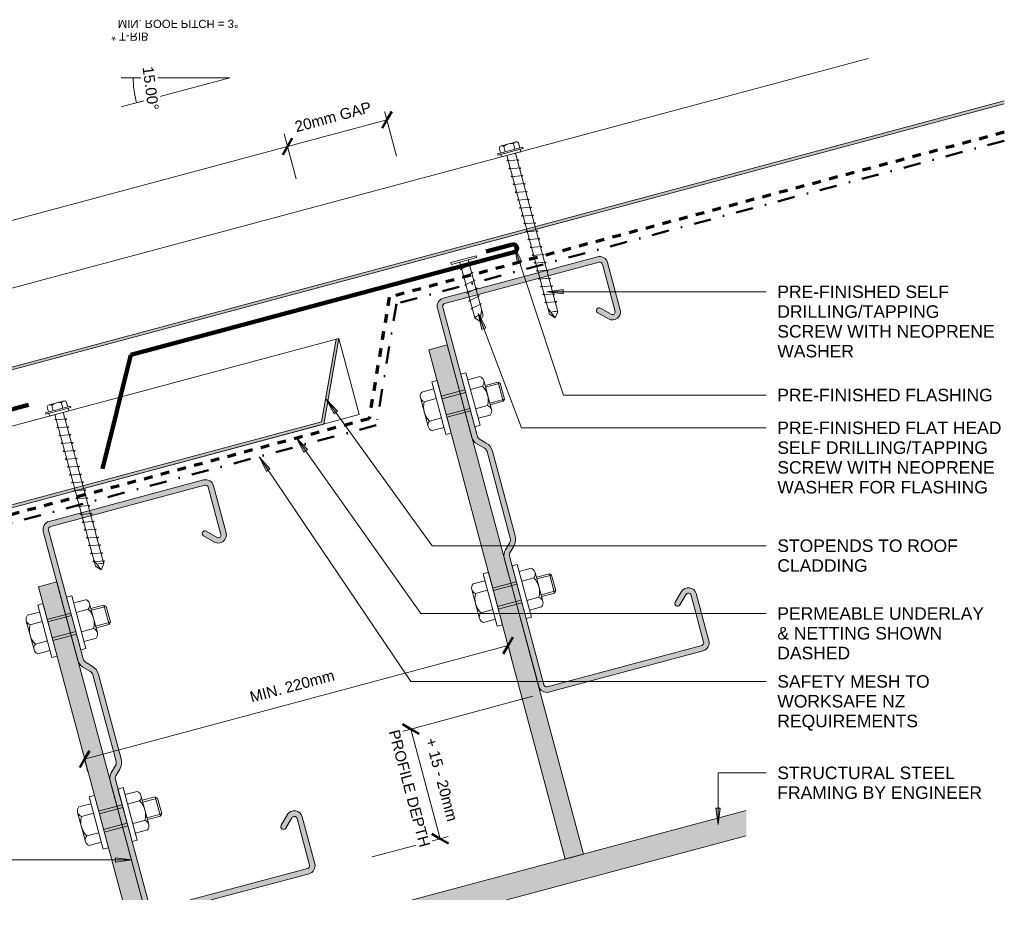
# Model space of a CAD drawing. Header units: millimetres. Extents: x 4857 to 5427, y 2709 to 3039.
# Tile 2 of 2: x 5065 to 5427, y 2709 to 3039. Entities that reach past the tile are written whole.
import ezdxf

# ---------------------------------------------------------------- set-up
doc = ezdxf.new("R2010")
doc.units = ezdxf.units.MM
doc.linetypes.add('Dash', pattern=[6.35, 3.175, -3.175])
doc.linetypes.add('Dash dot', pattern=[15.875, 6.35, -4.7625, 0, -4.7625])
for name, color, linetype, lineweight in [('A-ANNO-DIMS', 211, 'Continuous', 9), ('A-ANNO-DIMS-2', 211, 'Continuous', 9), ('A-DETL', 90, 'Continuous', 13), ('A-DETL-GENF', 92, 'Continuous', 13), ('A-DETL-THIN', 151, 'Continuous', 13), ('G-ANNO-TEXT', 231, 'Continuous', 9)]:
    doc.layers.add(name, color=color, linetype=linetype, lineweight=lineweight)
doc.layers.add('G-IMPT', color=8, linetype='Continuous')
doc.styles.add('Arial', font='arial.ttf', dxfattribs={"height": 2.98966})
doc.styles.add('Arial_1', font='arial.ttf', dxfattribs={"height": 4.6})
doc.styles.add('Arial_2', font='arial.ttf', dxfattribs={"height": 4})
doc.dimstyles.new('Diagonal', dxfattribs={"dimscale": 304.8, "dimtxt": 4.081038, "dimasz": 0.016404, "dimexe": 0.015748, "dimexo": 0.009843, "dimgap": 0.009843, "dimtad": 1, "dimdec": 0, "dimzin": 0, "dimdsep": 46, "dimtxsty": 'Arial_2', "dimblk1": 'OBLIQUE', "dimblk2": 'OBLIQUE', "dimsah": 1, "dimcen": 0.09, "dimazin": 0, "dimtfac": 1, "dimtdec": 4, "dimtix": 1, "dimtmove": 0, "dimatfit": 3, "dimfxl": 1, "dimtvp": 1, "dimtfill": 1, "dimtolj": 1, "dimtzin": 0, "dimarcsym": 2})
doc.dimstyles.new('Diagonal_-Pitch', dxfattribs={"dimscale": 304.8, "dimtxt": 4.081038, "dimasz": 0, "dimexe": 0.006562, "dimexo": 0.009843, "dimgap": 0.009843, "dimtad": 1, "dimdec": 0, "dimzin": 0, "dimdsep": 46, "dimtxsty": 'Arial_2', "dimblk1": 'NONE', "dimblk2": 'NONE', "dimsah": 1, "dimcen": 0.09, "dimazin": 0, "dimtfac": 1, "dimtdec": 4, "dimtix": 1, "dimtmove": 0, "dimatfit": 3, "dimfxl": 1, "dimtvp": 1, "dimtfill": 1, "dimtolj": 1, "dimtzin": 0, "dimarcsym": 2})

# ---------------------------------------------------------------- blocks, each defined once
blk = doc.blocks.new('11 Roof Step C - T-Rib-4992823-D CR 14 ROOF STEP')
at = {"layer": 'A-DETL-GENF'}
for points in [[(-253.08, -55.41), (-234.53, -39.85), (235.82, 86.18), (235.82, 87.22), (-235, -38.94), (-253.36, -54.35)], [(-334.18, -117.28), (-14.63, -31.65), (-9.07, -0.14), (-10.14, -0.43), (-15.5, -30.85), (-334.18, -116.24), (-334.18, -116.84)]]:
    blk.add_hatch(color=256, dxfattribs=at).paths.add_polyline_path(points)
for p, q in [((-263.23, -17.52), (185.77, 102.79)), ((235.82, 87.22), (-235, -38.94)), ((-234.53, -39.85), (235.82, 86.18)), ((-234.53, -39.85), (81.88, 44.93)), ((-334.18, -87.26), (-9.07, -0.14)), ((-10.14, -0.43), (-15.5, -30.85)), ((-14.63, -31.65), (-9.07, -0.14)), ((-9.07, -0.14), (-10.14, -0.43)), ((-9.07, -0.14), (-1.56, -28.15)), ((-263.23, -17.52), (-253.08, -55.41)), ((-334.18, -117.28), (-1.56, -28.15)), ((-15.5, -30.85), (-334.18, -116.24)), ((-334.18, -117.28), (-14.63, -31.65)), ((-235, -38.94), (-253.36, -54.35)), ((-253.08, -55.41), (-234.53, -39.85)), ((-253.08, -55.41), (-234.53, -39.85)), ((-253.36, -54.35), (-253.08, -55.41))]:
    blk.add_line(p, q, dxfattribs=at)
at = {"layer": 'A-DETL-GENF', "lineweight": 100}
for p, q in [((54.81, 34.47), (45.15, 31.88)), ((-85.66, -6.16), (55.81, 31.74)), ((-85.66, -6.16), (-96.13, -48.14)), ((-186.59, -33.22), (-146.37, -22.44)), ((-146.37, -22.44), (-137.81, -28.43)), ((-137.81, -28.43), (-123.33, -24.55)), ((-186.59, -33.22), (-191.01, -42.68)), ((-205.5, -46.56), (-191.01, -42.68)), ((-205.5, -46.56), (-213.87, -80.13))]:
    blk.add_line(p, q, dxfattribs=at)
blk.add_arc((55.06, 33.02), 1.48, 300.3823, 99.7777, dxfattribs=at)
blk = doc.blocks.new('Metalcraft MSS Purlin-150x65 - Metalcraft MSS Purlin-150x65-4992830-D CR 14 ROOF STEP')
at = {"layer": 'A-DETL-GENF'}
blk.add_hatch(color=256, dxfattribs=at).paths.add_polyline_path([(2.22, 0.1), (3, 0), (61.85, 0), (62.62, 0.1), (63.35, 0.4), (63.97, 0.88), (64.45, 1.5), (64.75, 2.22), (64.85, 3), (64.85, 20.94), (64.75, 21.71), (64.41, 22.48), (63.98, 23.05), (63.37, 23.52), (62.66, 23.82), (61.89, 23.93), (61.12, 23.84), (60.4, 23.56), (59.78, 23.1), (56.56, 19.88), (56.4, 19.67), (56.3, 19.43), (56.27, 19.17), (56.3, 18.91), (56.4, 18.67), (56.56, 18.46), (56.77, 18.31), (57.01, 18.21), (57.27, 18.17), (57.53, 18.21), (57.77, 18.31), (57.97, 18.46), (61.04, 21.53), (61.26, 21.7), (61.52, 21.81), (61.79, 21.84), (62.11, 21.79), (62.32, 21.7), (62.54, 21.53), (62.71, 21.31), (62.81, 21.06), (62.85, 20.79), (62.85, 2.99), (62.81, 2.74), (62.71, 2.5), (62.56, 2.29), (62.35, 2.13), (62.11, 2.03), (61.85, 2), (2.99, 2), (2.74, 2.03), (2.5, 2.13), (2.29, 2.29), (2.13, 2.5), (2.03, 2.74), (2, 2.99), (2, 52), (2.06, 52.43), (2.22, 52.83), (2.61, 53.31), (4.53, 55.22), (5.32, 56.25), (5.82, 57.46), (5.99, 58.75), (5.99, 90.92), (5.82, 92.21), (5.32, 93.42), (4.53, 94.45), (2.69, 96.3), (2.31, 96.78), (2.08, 97.34), (2, 97.95), (2, 146.91), (2.06, 147.25), (2.15, 147.45), (2.32, 147.68), (2.55, 147.85), (2.81, 147.96), (3.09, 148), (61.85, 148), (62.11, 147.97), (62.35, 147.87), (62.56, 147.71), (62.71, 147.5), (62.81, 147.26), (62.85, 146.89), (62.85, 128.98), (62.82, 128.73), (62.7, 128.48), (62.57, 128.3), (62.37, 128.15), (62.14, 128.05), (61.89, 128.02), (61.63, 128.06), (61.41, 128.15), (61.21, 128.3), (57.97, 131.54), (57.77, 131.69), (57.53, 131.79), (57.27, 131.83), (56.96, 131.78), (56.77, 131.69), (56.56, 131.54), (56.4, 131.33), (56.3, 131.09), (56.27, 130.83), (56.3, 130.57), (56.4, 130.33), (56.56, 130.12), (59.78, 126.9), (60.4, 126.44), (61.13, 126.16), (61.89, 126.07), (62.66, 126.18), (63.37, 126.48), (63.98, 126.95), (64.46, 127.59), (64.75, 128.29), (64.85, 129.07), (64.85, 147), (64.75, 147.78), (64.45, 148.5), (63.97, 149.12), (63.35, 149.6), (62.62, 149.9), (61.85, 150), (2.94, 149.99), (2.22, 149.9), (1.5, 149.6), (0.88, 149.12), (0.4, 148.5), (0.1, 147.78), (0, 147), (0, 97.81), (0.14, 96.77), (0.53, 95.81), (1.17, 94.98), (3.41, 92.75), (3.72, 92.33), (3.92, 91.85), (3.99, 91.34), (3.99, 58.34), (3.92, 57.82), (3.72, 57.34), (3.29, 56.81), (1.17, 54.69), (0.53, 53.86), (0.14, 52.9), (0, 51.87), (0, 3), (0.1, 2.22), (0.4, 1.5), (0.88, 0.88), (1.56, 0.38), (1.98, 0.2)])
for p, q in [((61.85, 150), (3, 150)), ((0, 147), (0, 97.81)), ((2, 97.95), (2, 146.91)), ((3.09, 148), (61.85, 148)), ((62.85, 147.01), (62.85, 128.98)), ((64.85, 129.06), (64.85, 147)), ((61.21, 128.3), (57.97, 131.54)), ((56.56, 130.12), (59.78, 126.9)), ((1.17, 94.98), (3.41, 92.75)), ((4.53, 94.45), (2.69, 96.3)), ((3.99, 91.34), (3.99, 58.34)), ((5.99, 58.75), (5.99, 90.92)), ((3.41, 56.93), (1.17, 54.69)), ((2.49, 53.18), (4.53, 55.22)), ((0, 51.87), (0, 3)), ((2, 2.99), (2, 52)), ((59.78, 23.1), (56.56, 19.88)), ((57.97, 18.46), (61.04, 21.53)), ((62.85, 20.79), (62.85, 2.99)), ((64.85, 3), (64.85, 20.94)), ((61.85, 2), (2.99, 2)), ((3, 0), (61.85, 0))]:
    blk.add_line(p, q, dxfattribs=at)
for centre, radius, start, end in [((3, 147), 3, 90, 180), ((61.85, 147), 3, 360, 90), ((3.09, 146.91), 1.09, 90, 180), ((61.85, 147.01), 0.993, 0, 90), ((57.27, 130.83), 1, 45, 225), ((61.85, 129.06), 2.99, 226.0338, 0), ((61.89, 128.98), 0.959, 225, 0), ((4.34, 97.95), 2.34, 180, 225), ((3.99, 97.81), 3.99, 180, 225), ((1, 90.92), 4.99, 360, 45), ((2, 91.34), 1.99, 0, 45), ((2, 58.34), 1.99, 315, 360), ((1, 58.75), 4.99, 315, 360), ((3.99, 51.87), 3.99, 135, 180), ((3.67, 52), 1.67, 135, 180), ((61.85, 20.94), 2.99, 360, 133.9662), ((61.79, 20.79), 1.06, 0, 135), ((57.27, 19.17), 1, 135, 315), ((3, 3), 3, 180, 270), ((2.99, 2.99), 0.993, 180, 270), ((61.85, 3), 3, 270, 360), ((61.85, 2.99), 0.993, 270, 0)]:
    blk.add_arc(centre, radius, start, end, dxfattribs=at)
blk = doc.blocks.new('Metalcraft MSS Purlin-150x65 - Metalcraft MSS Purlin-150x65-V1-D CR 14 ROOF STEP')
at = {"layer": 'A-DETL-GENF'}
h = blk.add_hatch(color=256, dxfattribs=at)
h.paths.add_polyline_path([(0, 6.6), (2, 6.06), (2, 52), (2.06, 52.43), (2.22, 52.83), (2.61, 53.31), (4.53, 55.22), (5.32, 56.25), (5.82, 57.46), (5.99, 58.75), (5.99, 90.92), (5.82, 92.21), (5.32, 93.42), (4.53, 94.45), (2.69, 96.3), (2.31, 96.78), (2.08, 97.34), (2, 97.95), (2, 146.91), (2.06, 147.25), (2.15, 147.45), (2.32, 147.68), (2.55, 147.85), (2.81, 147.96), (3.09, 148), (61.85, 148), (62.11, 147.97), (62.35, 147.87), (62.56, 147.71), (62.71, 147.5), (62.81, 147.26), (62.85, 146.89), (62.85, 128.98), (62.82, 128.73), (62.7, 128.48), (62.57, 128.3), (62.37, 128.15), (62.14, 128.05), (61.89, 128.02), (61.63, 128.06), (61.41, 128.15), (61.21, 128.3), (57.97, 131.54), (57.77, 131.69), (57.53, 131.79), (57.27, 131.83), (56.96, 131.78), (56.77, 131.69), (56.56, 131.54), (56.4, 131.33), (56.3, 131.09), (56.27, 130.83), (56.3, 130.57), (56.4, 130.33), (56.56, 130.12), (59.78, 126.9), (60.4, 126.44), (61.13, 126.16), (61.89, 126.07), (62.66, 126.18), (63.37, 126.48), (63.98, 126.95), (64.46, 127.59), (64.75, 128.29), (64.85, 129.07), (64.85, 147), (64.75, 147.78), (64.45, 148.5), (63.97, 149.12), (63.35, 149.6), (62.62, 149.9), (61.85, 150), (2.94, 149.99), (2.22, 149.9), (1.5, 149.6), (0.88, 149.12), (0.4, 148.5), (0.1, 147.78), (0, 147), (0, 97.81), (0.14, 96.77), (0.53, 95.81), (1.17, 94.98), (3.41, 92.75), (3.72, 92.33), (3.92, 91.85), (3.99, 91.34), (3.99, 58.34), (3.92, 57.82), (3.72, 57.34), (3.29, 56.81), (1.17, 54.69), (0.53, 53.86), (0.14, 52.9), (0, 51.87), (0, 33.18)])
h.paths.add_polyline_path([(22.19, 0.65), (24.62, 0), (61.85, 0), (62.62, 0.1), (63.35, 0.4), (63.97, 0.88), (64.45, 1.5), (64.75, 2.22), (64.85, 3), (64.85, 20.94), (64.75, 21.71), (64.41, 22.48), (63.98, 23.05), (63.37, 23.52), (62.66, 23.82), (61.86, 23.93), (61.12, 23.84), (60.4, 23.56), (59.78, 23.1), (56.56, 19.88), (56.4, 19.67), (56.3, 19.43), (56.27, 19.17), (56.3, 18.91), (56.4, 18.67), (56.56, 18.46), (56.77, 18.31), (57.01, 18.21), (57.27, 18.17), (57.53, 18.21), (57.77, 18.31), (57.97, 18.46), (61.04, 21.53), (61.26, 21.7), (61.52, 21.81), (61.79, 21.84), (62.11, 21.79), (62.32, 21.7), (62.54, 21.53), (62.71, 21.31), (62.81, 21.06), (62.85, 20.79), (62.85, 2.99), (62.81, 2.74), (62.71, 2.5), (62.56, 2.29), (62.35, 2.13), (62.11, 2.03), (61.85, 2), (17.16, 2)])
for p, q in [((61.85, 150), (3, 150)), ((0, 147), (0, 97.81)), ((2, 97.95), (2, 146.91)), ((3.09, 148), (61.85, 148)), ((62.85, 147.01), (62.85, 128.98)), ((64.85, 129.06), (64.85, 147)), ((61.21, 128.3), (57.97, 131.54)), ((56.56, 130.12), (59.78, 126.9)), ((1.17, 94.98), (3.41, 92.75)), ((4.53, 94.45), (2.69, 96.3)), ((3.99, 91.34), (3.99, 58.34)), ((5.99, 58.75), (5.99, 90.92)), ((3.41, 56.93), (1.17, 54.69)), ((2.49, 53.18), (4.53, 55.22)), ((0, 51.87), (0, 6.6)), ((2, 6.06), (2, 52)), ((59.78, 23.1), (56.56, 19.88)), ((57.97, 18.46), (61.04, 21.53)), ((62.85, 20.79), (62.85, 2.99)), ((64.85, 3), (64.85, 20.94)), ((61.85, 2), (17.16, 2)), ((24.62, 0), (61.85, 0))]:
    blk.add_line(p, q, dxfattribs=at)
for centre, radius, start, end in [((3, 147), 3, 90, 180), ((61.85, 147), 3, 360, 90), ((3.09, 146.91), 1.09, 90, 180), ((61.85, 147.01), 0.993, 0, 90), ((57.27, 130.83), 1, 45, 225), ((61.85, 129.06), 2.99, 226.0338, 0), ((61.89, 128.98), 0.959, 225, 0), ((4.34, 97.95), 2.34, 180, 225), ((3.99, 97.81), 3.99, 180, 225), ((1, 90.92), 4.99, 360, 45), ((2, 91.34), 1.99, 0, 45), ((2, 58.34), 1.99, 315, 360), ((1, 58.75), 4.99, 315, 360), ((3.99, 51.87), 3.99, 135, 180), ((3.67, 52), 1.67, 135, 180), ((61.85, 20.94), 2.99, 360, 133.9662), ((61.79, 20.79), 1.06, 0, 135), ((57.27, 19.17), 1, 135, 315), ((61.85, 3), 3, 270, 360), ((61.85, 2.99), 0.993, 270, 0)]:
    blk.add_arc(centre, radius, start, end, dxfattribs=at)
blk = doc.blocks.new('Screw4 - Screw 2-5024056-D CR 14 ROOF STEP')
at = {"layer": 'A-DETL-GENF'}
for p, q in [((-1.6, 60.4), (0, 62.3)), ((1.6, 60.4), (0, 62.3)), ((0, 62.3), (1.6, 58.34)), ((-1.6, 0), (-1.6, 60.4)), ((1.6, 60.4), (1.6, 0)), ((-2.17, 56.67), (-1.6, 57)), ((2.17, 55.91), (-2.17, 56.67)), ((1.6, 55.58), (2.17, 55.91)), ((-2.17, 53.67), (-1.6, 54)), ((2.17, 52.91), (-2.17, 53.67)), ((-2.17, 50.67), (-1.6, 51)), ((1.6, 52.58), (2.17, 52.91)), ((2.17, 49.91), (-2.17, 50.67)), ((-2.17, 47.67), (-1.6, 48)), ((2.17, 46.91), (-2.17, 47.67)), ((1.6, 49.58), (2.17, 49.91)), ((-2.17, 44.67), (-1.6, 45)), ((2.17, 43.91), (-2.17, 44.67)), ((1.6, 46.58), (2.17, 46.91)), ((1.6, 43.58), (2.17, 43.91)), ((-2.17, 41.67), (-1.6, 42)), ((2.17, 40.91), (-2.17, 41.67)), ((1.6, 40.58), (2.17, 40.91)), ((-2.17, 38.67), (-1.6, 39)), ((2.17, 37.91), (-2.17, 38.67)), ((1.6, 37.58), (2.17, 37.91)), ((-2.17, 35.67), (-1.6, 36)), ((2.17, 34.91), (-2.17, 35.67)), ((-2.17, 32.67), (-1.6, 33)), ((2.17, 31.91), (-2.17, 32.67)), ((1.6, 34.58), (2.17, 34.91)), ((-2.17, 29.67), (-1.6, 30)), ((2.17, 28.91), (-2.17, 29.67)), ((1.6, 31.58), (2.17, 31.91)), ((-2.17, 26.67), (-1.6, 27)), ((2.17, 25.91), (-2.17, 26.67)), ((1.6, 28.58), (2.17, 28.91)), ((1.6, 25.58), (2.17, 25.91)), ((-2.17, 23.67), (-1.6, 24)), ((2.17, 22.91), (-2.17, 23.67)), ((1.6, 22.58), (2.17, 22.91)), ((-2.17, 20.67), (-1.6, 21)), ((2.17, 19.91), (-2.17, 20.67)), ((1.6, 19.58), (2.17, 19.91)), ((-2.17, 17.67), (-1.6, 18)), ((2.17, 16.91), (-2.17, 17.67)), ((-2.17, 14.67), (-1.6, 15)), ((2.17, 13.91), (-2.17, 14.67)), ((1.6, 16.58), (2.17, 16.91)), ((-2.17, 11.67), (-1.6, 12)), ((2.17, 10.91), (-2.17, 11.67)), ((1.6, 13.58), (2.17, 13.91)), ((1.6, 10.58), (2.17, 10.91)), ((-2.17, 8.67), (-1.6, 9)), ((2.17, 7.91), (-2.17, 8.67)), ((1.6, 7.58), (2.17, 7.91)), ((-2.17, 5.67), (-1.6, 6)), ((2.17, 4.91), (-2.17, 5.67)), ((1.6, 4.58), (2.17, 4.91)), ((-3.67, 0), (3.67, 0)), ((-3.67, -1), (-3.67, 0)), ((-2.17, 2.67), (-1.6, 3)), ((2.17, 1.91), (-2.17, 2.67)), ((1.6, 1.58), (2.17, 1.91)), ((-4.79, -1.5), (-4.79, -1)), ((4.79, -1), (-4.79, -1)), ((4.79, -1.5), (-4.79, -1.5)), ((-3.67, -1.5), (-3.67, -3.47)), ((-1.85, -1.5), (-1.85, -3.47)), ((1.85, -1.5), (1.85, -3.47)), ((3.67, 0), (3.67, -1)), ((3.67, -1.5), (3.67, -3.47)), ((4.79, -1), (4.79, -1.5)), ((-2.76, -3.97), (2.76, -3.97))]:
    blk.add_line(p, q, dxfattribs=at)
for centre, radius, start, end in [((0.08, 63.02), 3.11, 237.5025, 285.6941), ((-2.76, -2.9), 1.08, 212.3801, 327.6199), ((0, -0.31), 3.67, 239.7274, 300.2726), ((2.76, -2.9), 1.08, 212.3801, 327.6199)]:
    blk.add_arc(centre, radius, start, end, dxfattribs=at)
blk = doc.blocks.new('Wafer Tek4 - Wafer Tek 2-5025992-D CR 14 ROOF STEP')
at = {"layer": 'A-DETL-GENF'}
for p, q in [((4.79, 0.74), (-4.79, 0.74)), ((-4.79, 0.74), (-4.79, 0)), ((-4.79, 0), (4.79, 0)), ((-1.6, 0), (-1.6, -21.2)), ((1.6, -21.2), (1.6, 0)), ((4.79, 0), (4.79, 0.74)), ((2.17, -1.91), (-2.17, -2.67)), ((-2.17, -2.67), (-1.6, -3)), ((1.6, -1.58), (2.17, -1.91)), ((2.17, -4.91), (-2.17, -5.67)), ((-2.17, -5.67), (-1.6, -6)), ((1.6, -4.58), (2.17, -4.91)), ((2.17, -7.91), (-2.17, -8.67)), ((-2.17, -8.67), (-1.6, -9)), ((1.6, -7.58), (2.17, -7.91)), ((1.6, -10.58), (2.17, -10.91)), ((2.17, -10.91), (-2.17, -11.67)), ((-2.17, -11.67), (-1.6, -12)), ((2.17, -13.91), (-2.17, -14.67)), ((1.6, -13.58), (2.17, -13.91)), ((-2.17, -14.67), (-1.6, -15)), ((2.17, -16.91), (-2.17, -17.67)), ((-2.17, -17.67), (-1.6, -18)), ((1.6, -16.58), (2.17, -16.91)), ((-1.6, -21.2), (0, -23.1)), ((0, -23.1), (1.6, -19.15)), ((1.6, -21.2), (0, -23.1))]:
    blk.add_line(p, q, dxfattribs=at)
blk.add_arc((0.08, -23.82), 3.11, 74.3059, 122.4975, dxfattribs=at)
blk = doc.blocks.new('Rivets - M8 - Rivets-5026033-D CR 14 ROOF STEP')
at = {"layer": 'A-DETL-GENF'}
for p, q in [((-2, 7.33), (-6.57, 7.33)), ((-2, 10), (-2, -10)), ((0, 10), (-2, 10)), ((0, -10), (0, 10)), ((9, -10), (9, 10)), ((9, 10), (11, 10)), ((11, 10), (11, -10)), ((11, 7.33), (15.57, 7.33)), ((-7.57, -5.52), (-7.57, 5.52)), ((-2, 3.7), (-6.57, 3.7)), ((0, 4), (9, 4)), ((11, 3.7), (15.57, 3.7)), ((16.57, -5.52), (16.57, 5.52)), ((16.57, 3.67), (21.54, 3.67)), ((21.54, 3.67), (22.2, 3.01)), ((21.54, -3.67), (21.54, 3.67)), ((0, 3), (9, 3)), ((16.57, 3.01), (22.2, 3.01)), ((22.2, 3.01), (22.2, -3.01)), ((0, -3), (9, -3)), ((22.2, -3.01), (16.57, -3.01)), ((21.54, -3.67), (22.2, -3.01)), ((-2, -3.7), (-6.57, -3.7)), ((0, -4), (9, -4)), ((11, -3.7), (15.57, -3.7)), ((16.57, -3.67), (21.54, -3.67)), ((-2, -7.33), (-6.57, -7.33)), ((-2, -10), (0, -10)), ((11, -10), (9, -10)), ((11, -7.33), (15.57, -7.33))]:
    blk.add_line(p, q, dxfattribs=at)
for centre, radius, start, end in [((-5.42, 5.52), 2.15, 122.3801, 237.6199), ((14.42, 5.52), 2.15, 302.3801, 57.6199), ((-0.24, 0), 7.33, 149.7274, 210.2726), ((9.24, 0), 7.33, 329.7274, 30.2726), ((-5.42, -5.52), 2.15, 122.3801, 237.6199), ((14.42, -5.52), 2.15, 302.3801, 57.6199)]:
    blk.add_arc(centre, radius, start, end, dxfattribs=at)
blk = doc.blocks.new('Rivets - M8 - Rivets-5026034-D CR 14 ROOF STEP')
at = {"layer": 'A-DETL-GENF'}
for p, q in [((-2, 7.33), (-6.57, 7.33)), ((-2, -10), (-2, 10)), ((-2, 10), (0, 10)), ((0, 10), (0, -10)), ((9, 10), (9, -10)), ((11, 10), (9, 10)), ((11, -10), (11, 10)), ((11, 7.33), (15.57, 7.33)), ((-7.57, 5.52), (-7.57, -5.52)), ((-2, 3.7), (-6.57, 3.7)), ((0, 4), (9, 4)), ((11, 3.7), (15.57, 3.7)), ((16.57, 5.52), (16.57, -5.52)), ((16.57, 3.67), (21.54, 3.67)), ((21.54, 3.67), (22.2, 3.01)), ((21.54, 3.67), (21.54, -3.67)), ((0, 3), (9, 3)), ((22.2, 3.01), (16.57, 3.01)), ((22.2, -3.01), (22.2, 3.01)), ((0, -3), (9, -3)), ((16.57, -3.01), (22.2, -3.01)), ((21.54, -3.67), (22.2, -3.01)), ((-2, -3.7), (-6.57, -3.7)), ((0, -4), (9, -4)), ((11, -3.7), (15.57, -3.7)), ((16.57, -3.67), (21.54, -3.67)), ((-2, -7.33), (-6.57, -7.33)), ((0, -10), (-2, -10)), ((9, -10), (11, -10)), ((11, -7.33), (15.57, -7.33))]:
    blk.add_line(p, q, dxfattribs=at)
for centre, radius, start, end in [((-5.42, 5.52), 2.15, 122.3801, 237.6199), ((14.42, 5.52), 2.15, 302.3801, 57.6199), ((-0.24, 0), 7.33, 149.7274, 210.2726), ((9.24, 0), 7.33, 329.7274, 30.2726), ((-5.42, -5.52), 2.15, 122.3801, 237.6199), ((14.42, -5.52), 2.15, 302.3801, 57.6199)]:
    blk.add_arc(centre, radius, start, end, dxfattribs=at)
blk = doc.blocks.new('Metalcraft Minimum Roof Pitch4 - T-Rib_dwg-4989524-D CR 14 ROOF STEP')
at = {"layer": 'G-IMPT', "color": 7, "insert": (54.38, 16.77), "char_height": 2.9897, "width": 55.8175, "attachment_point": 1, "rotation": 180, "line_spacing_factor": 0.941778, "style": 'Arial'}
blk.add_mtext('* T-RIB\\P  MIN. ROOF PITCH = 3°', dxfattribs=at)
blk = doc.blocks.new('Metalcraft Minimum Roof Pitch4 - T-Rib 2-5023855-D CR 14 ROOF STEP')
at = {"layer": 'A-DETL-GENF'}
for q in [(40, 10.72), (40, 0), (40, 0)]:
    blk.add_line((0, 0), q, dxfattribs=at)
at = {"extrusion": (0, 0, -1), "zscale": -1, "rotation": 180}
blk.add_blockref('Metalcraft Minimum Roof Pitch4 - T-Rib_dwg-4989524-D CR 14 ROOF STEP', (10.75, 3.15), dxfattribs=at)
blk = doc.blocks.new('Screw4 - Screw 2-5535692-D CR 14 ROOF STEP')
at = {"layer": 'A-DETL-GENF'}
for p, q in [((-1.6, 57.7), (0, 59.6)), ((1.6, 57.7), (0, 59.6)), ((0, 59.6), (1.6, 55.65)), ((-2.17, 56.67), (-1.6, 57)), ((2.17, 55.91), (-2.17, 56.67)), ((-1.6, 0), (-1.6, 57.7)), ((1.6, 57.7), (1.6, 0)), ((1.6, 55.58), (2.17, 55.91)), ((-2.17, 53.67), (-1.6, 54)), ((2.17, 52.91), (-2.17, 53.67)), ((-2.17, 50.67), (-1.6, 51)), ((1.6, 52.58), (2.17, 52.91)), ((2.17, 49.91), (-2.17, 50.67)), ((-2.17, 47.67), (-1.6, 48)), ((2.17, 46.91), (-2.17, 47.67)), ((1.6, 49.58), (2.17, 49.91)), ((-2.17, 44.67), (-1.6, 45)), ((2.17, 43.91), (-2.17, 44.67)), ((1.6, 46.58), (2.17, 46.91)), ((1.6, 43.58), (2.17, 43.91)), ((-2.17, 41.67), (-1.6, 42)), ((2.17, 40.91), (-2.17, 41.67)), ((1.6, 40.58), (2.17, 40.91)), ((-2.17, 38.67), (-1.6, 39)), ((2.17, 37.91), (-2.17, 38.67)), ((1.6, 37.58), (2.17, 37.91)), ((-2.17, 35.67), (-1.6, 36)), ((2.17, 34.91), (-2.17, 35.67)), ((-2.17, 32.67), (-1.6, 33)), ((2.17, 31.91), (-2.17, 32.67)), ((1.6, 34.58), (2.17, 34.91)), ((-2.17, 29.67), (-1.6, 30)), ((2.17, 28.91), (-2.17, 29.67)), ((1.6, 31.58), (2.17, 31.91)), ((-2.17, 26.67), (-1.6, 27)), ((2.17, 25.91), (-2.17, 26.67)), ((1.6, 28.58), (2.17, 28.91)), ((1.6, 25.58), (2.17, 25.91)), ((-2.17, 23.67), (-1.6, 24)), ((2.17, 22.91), (-2.17, 23.67)), ((1.6, 22.58), (2.17, 22.91)), ((-2.17, 20.67), (-1.6, 21)), ((2.17, 19.91), (-2.17, 20.67)), ((1.6, 19.58), (2.17, 19.91)), ((-2.17, 17.67), (-1.6, 18)), ((2.17, 16.91), (-2.17, 17.67)), ((-2.17, 14.67), (-1.6, 15)), ((2.17, 13.91), (-2.17, 14.67)), ((1.6, 16.58), (2.17, 16.91)), ((-2.17, 11.67), (-1.6, 12)), ((2.17, 10.91), (-2.17, 11.67)), ((1.6, 13.58), (2.17, 13.91)), ((1.6, 10.58), (2.17, 10.91)), ((-2.17, 8.67), (-1.6, 9)), ((2.17, 7.91), (-2.17, 8.67)), ((1.6, 7.58), (2.17, 7.91)), ((-2.17, 5.67), (-1.6, 6)), ((2.17, 4.91), (-2.17, 5.67)), ((1.6, 4.58), (2.17, 4.91)), ((-3.67, 0), (3.67, 0)), ((-3.67, -1), (-3.67, 0)), ((-2.17, 2.67), (-1.6, 3)), ((2.17, 1.91), (-2.17, 2.67)), ((1.6, 1.58), (2.17, 1.91)), ((-4.79, -1.5), (-4.79, -1)), ((4.79, -1), (-4.79, -1)), ((4.79, -1.5), (-4.79, -1.5)), ((-3.67, -1.5), (-3.67, -3.47)), ((-1.85, -1.5), (-1.85, -3.47)), ((1.85, -1.5), (1.85, -3.47)), ((3.67, 0), (3.67, -1)), ((3.67, -1.5), (3.67, -3.47)), ((4.79, -1), (4.79, -1.5)), ((-2.76, -3.97), (2.76, -3.97))]:
    blk.add_line(p, q, dxfattribs=at)
for centre, radius, start, end in [((0.08, 60.32), 3.11, 237.5025, 285.6941), ((-2.76, -2.9), 1.08, 212.3801, 327.6199), ((0, -0.31), 3.67, 239.7274, 300.2726), ((2.76, -2.9), 1.08, 212.3801, 327.6199)]:
    blk.add_arc(centre, radius, start, end, dxfattribs=at)
blk = doc.blocks.new('DIMBLOCK1-D CR 14 ROOF STEP')
at = {"layer": 'A-ANNO-DIMS-2'}
for p, q in [((5163.4, 2992.32), (5162.16, 2996.96)), ((4921.92, 2927.62), (5163.4, 2992.32)), ((5163.4, 2992.32), (5166.59, 2980.42)), ((4921.92, 2927.62), (4920.68, 2932.25)), ((4921.92, 2927.62), (4925.09, 2915.79))]:
    blk.add_line(p, q, dxfattribs=at)
at = {"layer": 'A-ANNO-DIMS-2', "lineweight": 50}
for p, q in [((5163.4, 2992.32), (5165.17, 2995.38)), ((5163.4, 2992.32), (5161.64, 2989.26)), ((4921.92, 2927.62), (4923.69, 2930.68)), ((4921.92, 2927.62), (4920.16, 2924.55))]:
    blk.add_line(p, q, dxfattribs=at)
at = {"layer": 'A-ANNO-DIMS-2', "color": 0, "insert": (5030.84, 2965.28), "char_height": 4, "width": 24.1095, "attachment_point": 1, "rotation": 15, "line_spacing_factor": 0.941778, "style": 'Arial_2', "bg_fill": 3, "box_fill_scale": 1.25, "bg_fill_color": 256, "bg_fill_true_color": 13158600, "bg_fill_transparency": 0}
blk.add_mtext('250 mm', dxfattribs=at)
blk = doc.blocks.new('_Oblique')
at = {"color": 0, "linetype": 'ByBlock', "lineweight": -2}
blk.add_line((-0.5, -0.5), (0.5, 0.5), dxfattribs=at)
blk = doc.blocks.new('DIMBLOCK3-D CR 14 ROOF STEP')
at = {"layer": 'A-ANNO-DIMS-2'}
for p, q in [((5088.74, 2766.92), (5244.58, 2808.68)), ((5244.58, 2808.68), (5244.44, 2809.2)), ((5244.58, 2808.68), (5245.82, 2804.04)), ((5088.74, 2766.92), (5088.6, 2767.44)), ((5088.74, 2766.92), (5089.98, 2762.29))]:
    blk.add_line(p, q, dxfattribs=at)
at = {"layer": 'A-ANNO-DIMS-2', "lineweight": 50}
for p, q in [((5244.58, 2808.68), (5242.81, 2805.62)), ((5244.58, 2808.68), (5246.35, 2811.74)), ((5088.74, 2766.92), (5090.5, 2769.98)), ((5088.74, 2766.92), (5086.97, 2763.86))]:
    blk.add_line(p, q, dxfattribs=at)
at = {"layer": 'A-ANNO-DIMS-2', "color": 0, "insert": (5149.16, 2791.6), "char_height": 4, "width": 38.1985, "attachment_point": 1, "rotation": 15, "line_spacing_factor": 0.941778, "style": 'Arial_2', "bg_fill": 3, "box_fill_scale": 1.25, "bg_fill_color": 256, "bg_fill_true_color": 13158600, "bg_fill_transparency": 0}
blk.add_mtext('MIN. 220mm', dxfattribs=at)
blk = doc.blocks.new('DIMBLOCK4-D CR 14 ROOF STEP')
at = {"layer": 'A-ANNO-DIMS-2'}
for p, q in [((5208.75, 2777.98), (5253.72, 2790.03)), ((5208.75, 2777.98), (5204.11, 2776.74)), ((5219.55, 2737.66), (5208.75, 2777.98)), ((5219.55, 2737.66), (5194.58, 2730.97)), ((5219.55, 2737.66), (5224.19, 2738.91))]:
    blk.add_line(p, q, dxfattribs=at)
at = {"layer": 'A-ANNO-DIMS-2', "lineweight": 50}
for p, q in [((5208.75, 2777.98), (5205.69, 2779.75)), ((5208.75, 2777.98), (5211.81, 2776.22)), ((5219.55, 2737.66), (5216.49, 2739.43)), ((5219.55, 2737.66), (5222.61, 2735.9))]:
    blk.add_line(p, q, dxfattribs=at)
at = {"layer": 'A-ANNO-DIMS-2', "color": 0, "insert": (5204.48, 2778.11), "char_height": 4, "width": 53.0409, "attachment_point": 1, "rotation": 285, "line_spacing_factor": 0.941778, "style": 'Arial_2', "bg_fill": 3, "box_fill_scale": 1.25, "bg_fill_color": 256, "bg_fill_true_color": 13158600, "bg_fill_transparency": 0}
blk.add_mtext('PROFILE DEPTH', dxfattribs=at)
at = {"layer": 'A-ANNO-DIMS-2', "color": 0, "insert": (5217.99, 2775.14), "char_height": 4, "width": 37.7465, "attachment_point": 1, "rotation": 285, "line_spacing_factor": 0.941778, "style": 'Arial_2', "bg_fill": 3, "box_fill_scale": 1.25, "bg_fill_color": 256, "bg_fill_true_color": 13158600, "bg_fill_transparency": 0}
blk.add_mtext('+ 15 - 20mm', dxfattribs=at)
blk = doc.blocks.new('DIMBLOCK5-D CR 14 ROOF STEP')
at = {"layer": 'A-ANNO-DIMS-2'}
for p, q in [((5199.99, 3002.13), (5198.75, 3006.76)), ((5163.4, 2992.32), (5199.99, 3002.13)), ((5199.99, 3002.13), (5203.58, 2988.74)), ((5163.4, 2992.32), (5162.16, 2996.96)), ((5163.4, 2992.32), (5166.59, 2980.42))]:
    blk.add_line(p, q, dxfattribs=at)
at = {"layer": 'A-ANNO-DIMS-2', "lineweight": 50}
for p, q in [((5199.99, 3002.13), (5201.76, 3005.19)), ((5199.99, 3002.13), (5198.23, 2999.06)), ((5163.4, 2992.32), (5165.17, 2995.38)), ((5163.4, 2992.32), (5161.64, 2989.26))]:
    blk.add_line(p, q, dxfattribs=at)
at = {"layer": 'A-ANNO-DIMS-2', "color": 0, "insert": (5165.69, 3001.42), "char_height": 4, "width": 34.5067, "attachment_point": 1, "rotation": 15, "line_spacing_factor": 0.941778, "style": 'Arial_2', "bg_fill": 3, "box_fill_scale": 1.25, "bg_fill_color": 256, "bg_fill_true_color": 13158600, "bg_fill_transparency": 0}
blk.add_mtext('20mm GAP', dxfattribs=at)
blk = doc.blocks.new('DIMBLOCK6-D CR 14 ROOF STEP')
at = {"layer": 'A-ANNO-DIMS-2'}
for p, q in [((5106.62, 3017.61), (5105.62, 3017.61)), ((5106.62, 3017.61), (5106.62, 3017.61)), ((5106.62, 3017.61), (5108.62, 3017.61)), ((5107.83, 3008.39), (5106.86, 3008.13)), ((5107.83, 3008.39), (5109.76, 3008.91))]:
    blk.add_line(p, q, dxfattribs=at)
blk.add_arc((5142.21, 3017.61), 35.6, 180, 195, dxfattribs=at)
blk.add_arc((5142.21, 3017.61), 35.6, 180, 195, dxfattribs=at)
at = {"layer": 'A-ANNO-DIMS-2', "color": 0, "insert": (5113.99, 3022.03), "char_height": 4, "width": 19.363, "attachment_point": 1, "rotation": 277.5, "line_spacing_factor": 0.941778, "style": 'Arial_2', "bg_fill": 3, "box_fill_scale": 1.25, "bg_fill_color": 256, "bg_fill_true_color": 13158600, "bg_fill_transparency": 0}
blk.add_mtext('15.00°', dxfattribs=at)
blk = doc.blocks.new('_None')

msp = doc.modelspace()

# ---------------------------------------------------------------- hatches: boundary and pattern name
at = {"layer": 'A-DETL-GENF'}
for points in [[(5265.61, 2730.18), (5272.38, 2731.99), (5222.18, 2919.33), (5215.42, 2917.52), (5262.77, 2740.78)], [(5102.62, 2715.11), (5109.87, 2715.11), (5078.52, 2832.1), (5071.76, 2830.29), (5098.15, 2731.79)], [(5215.42, 2715.11), (5244.12, 2715.11), (5332.21, 2738.71), (5332.21, 2748.03), (5209.35, 2715.11)]]:
    msp.add_hatch(color=10, dxfattribs=at).paths.add_polyline_path(points)
at = {"layer": 'G-ANNO-TEXT'}
for points in [[(5246.97, 2955.4), (5248.11, 2949.46), (5249.61, 2949.95)], [(5258.9, 2938.87), (5264.9, 2938.08), (5264.9, 2939.66)], [(5233.58, 2930.89), (5234.97, 2925), (5236.45, 2925.56)], [(5177.67, 2899.35), (5180.54, 2894.02), (5181.82, 2894.95)], [(5166.61, 2885.24), (5169.44, 2879.89), (5170.73, 2880.81)], [(5152.92, 2878.2), (5155.63, 2872.79), (5156.94, 2873.67)], [(5321.87, 2742.93), (5322.66, 2748.93), (5321.08, 2748.93)], [(5106.1, 2729.84), (5100.1, 2730.63), (5100.1, 2729.05)]]:
    msp.add_hatch(color=7, dxfattribs=at).paths.add_polyline_path(points)

# ---------------------------------------------------------------- linework, layer by layer
at = {"layer": 'A-DETL', "linetype": 'Dash', "lineweight": 70}
for p, q in [((5427.21, 2997.53), (5200.86, 2936.88)), ((5200.86, 2936.88), (5193.41, 2892.16)), ((5193.41, 2892.16), (4857.21, 2802.08))]:
    msp.add_line(p, q, dxfattribs=at)
at = {"layer": 'A-DETL', "linetype": 'Dash dot', "lineweight": 50}
for p, q in [((5427.21, 2994.43), (5203.51, 2934.49)), ((5203.51, 2934.49), (5196.05, 2889.77)), ((5196.05, 2889.77), (4857.21, 2798.97))]:
    msp.add_line(p, q, dxfattribs=at)
at = {"layer": 'A-DETL-THIN'}
for p, q in [((5222.18, 2919.33), (5215.42, 2917.52)), ((5215.42, 2917.52), (5265.61, 2730.18)), ((5272.38, 2731.99), (5222.18, 2919.33)), ((5078.52, 2832.1), (5071.76, 2830.29)), ((5071.76, 2830.29), (5102.62, 2715.11)), ((5109.87, 2715.11), (5078.52, 2832.1)), ((5332.21, 2748.03), (5209.35, 2715.11)), ((5244.12, 2715.11), (5332.21, 2738.71)), ((5265.61, 2730.18), (5272.38, 2731.99))]:
    msp.add_line(p, q, dxfattribs=at)
at = {"layer": 'G-ANNO-TEXT', "color": 7}
for p, q in [((5246.97, 2955.4), (5248.11, 2949.46)), ((5249.61, 2949.95), (5246.97, 2955.4)), ((5246.97, 2955.4), (5265.04, 2900.87)), ((5248.11, 2949.46), (5249.61, 2949.95)), ((5264.9, 2939.66), (5258.9, 2938.87)), ((5258.9, 2938.87), (5264.9, 2938.08)), ((5258.9, 2938.87), (5339.62, 2938.87)), ((5264.9, 2938.08), (5264.9, 2939.66)), ((5233.58, 2930.89), (5234.97, 2925)), ((5236.45, 2925.56), (5233.58, 2930.89)), ((5233.58, 2930.89), (5249.52, 2888.8)), ((5234.97, 2925), (5236.45, 2925.56)), ((5177.67, 2899.35), (5180.54, 2894.02)), ((5181.82, 2894.95), (5177.67, 2899.35)), ((5177.67, 2899.35), (5216.62, 2845.44)), ((5265.04, 2900.87), (5339.62, 2900.87)), ((5180.54, 2894.02), (5181.82, 2894.95)), ((5249.52, 2888.8), (5339.62, 2888.8)), ((5166.61, 2885.24), (5169.44, 2879.89)), ((5170.73, 2880.81), (5166.61, 2885.24)), ((5166.61, 2885.24), (5212.47, 2820.51)), ((5152.92, 2878.2), (5155.63, 2872.79)), ((5156.94, 2873.67), (5152.92, 2878.2)), ((5169.44, 2879.89), (5170.73, 2880.81)), ((5155.63, 2872.79), (5156.94, 2873.67)), ((5216.62, 2845.44), (5339.62, 2845.44)), ((5212.47, 2820.51), (5339.62, 2820.51)), ((5321.87, 2761.87), (5339.62, 2761.87)), ((5321.87, 2742.93), (5321.87, 2761.87)), ((5322.66, 2748.93), (5321.08, 2748.93)), ((5321.08, 2748.93), (5321.87, 2742.93)), ((5321.87, 2742.93), (5322.66, 2748.93)), ((5106.1, 2729.84), (5001.14, 2729.84)), ((5106.1, 2729.84), (5100.1, 2730.63)), ((5100.1, 2730.63), (5100.1, 2729.05)), ((5100.1, 2729.05), (5106.1, 2729.84))]:
    msp.add_line(p, q, dxfattribs=at)

# ---------------------------------------------------------------- block references
at = {"layer": 'A-DETL-GENF'}
for name, p, rotation in [('Metalcraft Minimum Roof Pitch4 - T-Rib 2-5023855-D CR 14 ROOF STEP', (5142.21, 3017.61), 180), ('Screw4 - Screw 2-5024056-D CR 14 ROOF STEP', (5245.73, 2989.41), 195.0000000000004), ('Metalcraft MSS Purlin-150x65 - Metalcraft MSS Purlin-150x65-4992830-D CR 14 ROOF STEP', (5256.62, 2790.81), 15), ('Wafer Tek4 - Wafer Tek 2-5025992-D CR 14 ROOF STEP', (5228.36, 2950.19), 15.00000000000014), ('Rivets - M8 - Rivets-5026033-D CR 14 ROOF STEP', (5221.04, 2896.55), 15.00000000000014), ('Screw4 - Screw 2-5535692-D CR 14 ROOF STEP', (5079.35, 2894.11), 195.0000000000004), ('Metalcraft MSS Purlin-150x65 - Metalcraft MSS Purlin-150x65-V1-D CR 14 ROOF STEP', (5111.58, 2708.73), 15), ('Rivets - M8 - Rivets-5026034-D CR 14 ROOF STEP', (5239.94, 2826.01), 15.00000000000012), ('Rivets - M8 - Rivets-5026033-D CR 14 ROOF STEP', (5076, 2814.48), 15.00000000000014), ('Rivets - M8 - Rivets-5026034-D CR 14 ROOF STEP', (5094.9, 2743.94), 15.00000000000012)]:
    msp.add_blockref(name, p, dxfattribs=dict(at, rotation=rotation))
msp.add_blockref('11 Roof Step C - T-Rib-4992823-D CR 14 ROOF STEP', (5191.4, 2921.84), dxfattribs=at)

# ---------------------------------------------------------------- texts
at = {"layer": 'G-ANNO-TEXT', "color": 7, "char_height": 4.6, "attachment_point": 1, "style": 'Arial_1', "bg_fill": 3, "box_fill_scale": 1.25, "bg_fill_color": 256, "bg_fill_true_color": 13158600, "bg_fill_transparency": 0}
for s, insert, width in [('SAFETY MESH TO ', (5343.68, 2797.81), 68.1434), ('WORKSAFE NZ ', (5343.68, 2790.53), 58.8439), ('REQUIREMENTS', (5343.68, 2783.26), 61.5696), ('STRUCTURAL STEEL ', (5343.68, 2764.17), 80.0084), ('FRAMING BY ENGINEER', (5343.68, 2756.9), 89.308)]:
    msp.add_mtext(s, dxfattribs=dict(at, insert=insert, width=width))

# ---------------------------------------------------------------- next in the draw order: texts
for s, insert, width in [('PRE-FINISHED SELF ', (5343.68, 2941.17), 77.443), ('DRILLING/TAPPING ', (5343.68, 2933.89), 72.7932), ('WASHER', (5343.68, 2919.34), 34.3122), ('PRE-FINISHED FLASHING', (5343.68, 2903.17), 94.4388), ('PRE-FINISHED FLAT HEAD ', (5343.68, 2891.1), 100.3713), ('SELF DRILLING/TAPPING ', (5343.68, 2883.82), 94.1181), ('WASHER FOR FLASHING', (5343.68, 2869.27), 92.9958), ('STOPENDS TO ROOF ', (5343.68, 2847.74), 80.9704), ('CLADDING', (5343.68, 2840.46), 39.7637), ('PERMEABLE UNDERLAY ', (5343.68, 2822.81), 92.9958), ('& NETTING SHOWN ', (5343.68, 2815.53), 74.5569), ('DASHED', (5343.68, 2808.26), 32.2278)]:
    msp.add_mtext(s, dxfattribs=dict(at, insert=insert, width=width))

# ---------------------------------------------------------------- next in the draw order: dimensions: what is measured, and where the dimension line sits
at = {"layer": 'A-ANNO-DIMS'}
dim = msp.add_angular_dim_3p(base=(5106.7521, 3014.5035), center=(5142.2143, 3017.606), p1=(5102.6167, 3017.606), p2=(5103.9659, 3007.3574), dimstyle='Diagonal_-Pitch', override={"dimpost": '<>', "dimfxl": 10.337054}, dxfattribs=at)
dim.commit()
dim.dimension.update_dxf_attribs({"geometry": 'DIMBLOCK6-D CR 14 ROOF STEP', "text_midpoint": (5111.9204, 3013.6178)})
dim = msp.add_linear_dim(base=(5163.4, 2992.32), p1=(4925.87, 2912.89), p2=(5167.37, 2977.52), angle=15, dimstyle='Diagonal', override={"dimpost": '<>mm', "dimfxl": 250.000012}, dxfattribs=at)
dim.commit()
dim.dimension.update_dxf_attribs({"geometry": 'DIMBLOCK1-D CR 14 ROOF STEP', "text_midpoint": (5041.36, 2964.84)})
dim = msp.add_linear_dim(base=(5244.58, 2808.68), p1=(5087.82, 2770.34), p2=(5243.67, 2812.1), angle=15, text='MIN. 220mm', dimstyle='Diagonal', override={"dimpost": '<>', "dimfxl": 161.340657}, dxfattribs=at)
dim.commit()
dim.dimension.update_dxf_attribs({"geometry": 'DIMBLOCK3-D CR 14 ROOF STEP', "text_midpoint": (5165.35, 2792.67)})

# ---------------------------------------------------------------- next in the draw order: linework, layer by layer
at = {"layer": 'G-ANNO-TEXT', "color": 7}
for p, q in [((5152.92, 2878.2), (5208.82, 2795.51)), ((5208.82, 2795.51), (5339.62, 2795.51))]:
    msp.add_line(p, q, dxfattribs=at)

# ---------------------------------------------------------------- next in the draw order: texts
at = {"layer": 'G-ANNO-TEXT', "color": 7, "char_height": 4.6, "attachment_point": 1, "style": 'Arial_1', "bg_fill": 3, "box_fill_scale": 1.25, "bg_fill_color": 256, "bg_fill_true_color": 13158600, "bg_fill_transparency": 0}
for insert, width in [((5343.68, 2926.62), 97.3249), ((5343.68, 2876.55), 98.4472)]:
    msp.add_mtext('SCREW WITH NEOPRENE ', dxfattribs=dict(at, insert=insert, width=width))

# ---------------------------------------------------------------- next in the draw order: dimensions: what is measured, and where the dimension line sits
at = {"layer": 'A-ANNO-DIMS'}
for base, p1, p2, angle, text, override, picture, middle in [((5199.99, 3002.13), (5167.37, 2977.52), (5204.36, 2985.85), 15, '20mm GAP', {"dimpost": '<>', "dimfxl": 37.911211}, 'DIMBLOCK5-D CR 14 ROOF STEP', (5180.39, 3002.12)), ((5208.75, 2777.98), (5191.68, 2730.2), (5256.62, 2790.81), 285, '+ 15 - 20mm\\XPROFILE DEPTH', {"dimpost": '<>', "dimfxl": 88.830835}, 'DIMBLOCK4-D CR 14 ROOF STEP', (5214.15, 2757.82))]:
    dim = msp.add_linear_dim(base=base, p1=p1, p2=p2, angle=angle, text=text, dimstyle='Diagonal', override=override, dxfattribs=at)
    dim.commit()
    dim.dimension.update_dxf_attribs({"geometry": picture, "text_midpoint": middle})

doc.saveas('drawing.dxf')
